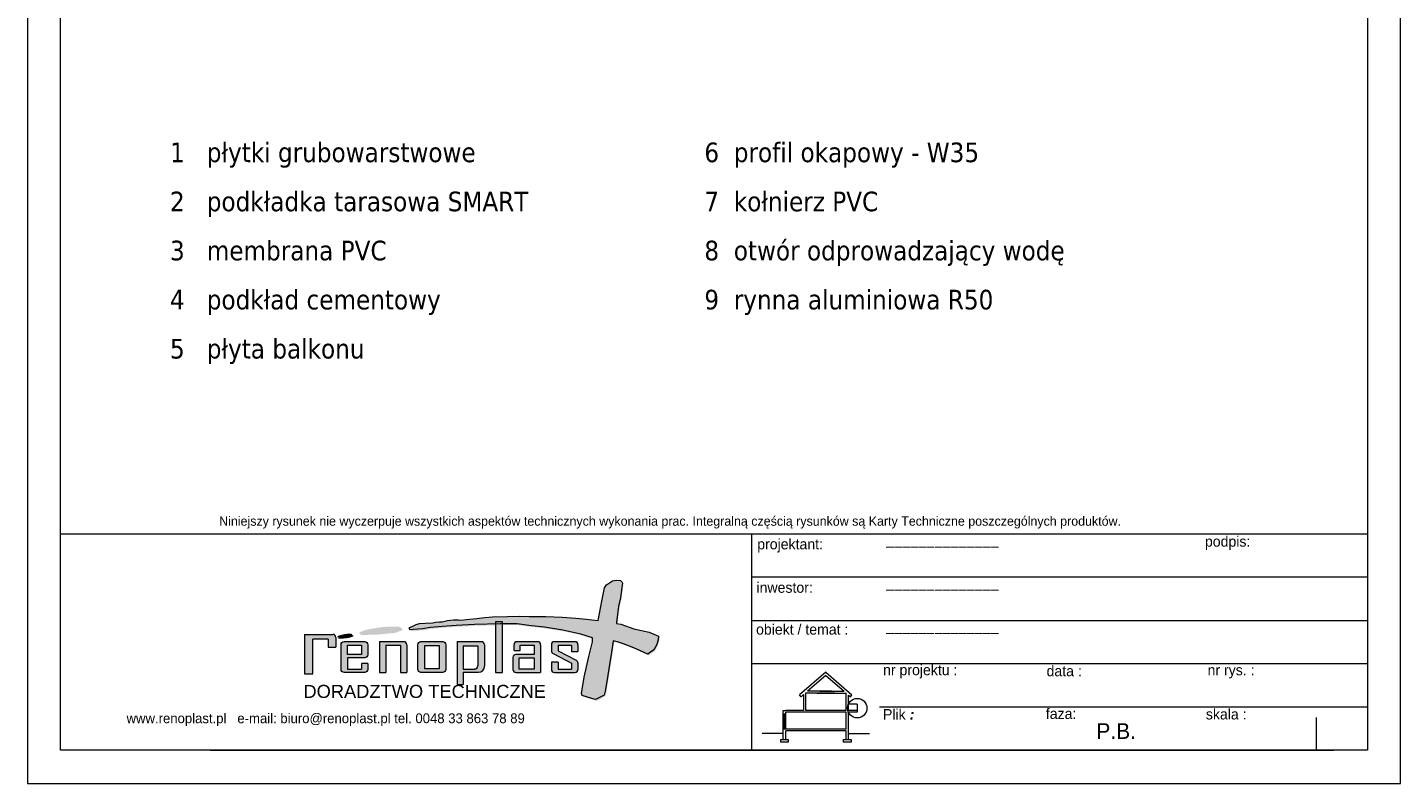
# Model space of a CAD drawing. Header units: millimetres. Extents: x 3330 to 5430, y 203 to 3173.
# Tile 1 of 2: x 3330 to 5430, y 203 to 1358. Entities that reach past the tile are written whole.
import ezdxf

# ---------------------------------------------------------------- set-up
doc = ezdxf.new("R2010")
doc.units = ezdxf.units.MM
doc.layers.add('KOLOR', color=251, linetype='Continuous', lineweight=0, transparency=0.5)
for name, color, linetype, lineweight in [('linie', 7, 'Continuous', 13), ('LINIE GLOWNE', 7, 'Continuous', 15), ('linieglowne', 7, 'Continuous', 15), ('opis', 7, 'Continuous', 0), ('WYPELNIENIE', 7, 'Continuous', 0)]:
    doc.layers.add(name, color=color, linetype=linetype, lineweight=lineweight)
doc.styles.add('GENERATED_STYLE_1', font='txt')
doc.styles.add('GENERATED_STYLE_2', font='txt')
doc.styles.add('GENERATED_STYLE_4', font='txt')
doc.styles.add('GENERATED_STYLE_9', font='txt')

msp = doc.modelspace()

# ---------------------------------------------------------------- hatches: boundary and pattern name
at = {"layer": 'linieglowne', "linetype": 'Continuous'}
for points in [[(4233.7, 459.3), (4235.4, 471.5), (4238.1, 484.5), (4240.6, 500.6), (4241.2, 506.9), (4240.6, 509.1), (4239.2, 510), (4239.6, 508.8), (4238.9, 502.5), (4236.5, 486.4), (4233.7, 473.4), (4232, 461.2), (4230.8, 448.7), (4230.6, 447), (4232.4, 446.7), (4232.4, 446.8)], [(3915.4, 436.9), (3916.2, 435.6), (3935.5, 436.9), (3947.4, 439.1), (3965.4, 440.7), (3987, 442.2), (4014.9, 443.7), (4054.1, 444.7), (4080.6, 444.7), (4098.3, 442.3), (4122.3, 439.5), (4150.2, 435.3), (4177.8, 429.1), (4193.8, 423.9), (4193.8, 425.3), (4176.1, 431), (4148.6, 437.2), (4120.7, 441.4), (4096.7, 444.2), (4078.9, 446.6), (4052.5, 446.6), (4013.3, 445.6), (3985.4, 444.1), (3963.8, 442.6), (3945.7, 441), (3933.9, 438.8), (3915.5, 437.6)], [(3827.7, 427.4), (3828.2, 428.5), (3827.5, 429.2), (3826.2, 429.7), (3826.1, 429.3), (3821.2, 427.4), (3815.9, 426.6), (3809.9, 425.9), (3805.6, 425.8), (3805.2, 425), (3805.5, 423.9), (3811.5, 424), (3817.5, 424.7), (3822.8, 425.5)], [(3877.4, 431.4), (3891.9, 432.7), (3903.1, 437), (3903.1, 438.4), (3902, 439.9), (3901.4, 440), (3901.4, 438.9), (3890.2, 434.6), (3875.8, 433.3), (3862.4, 432.1), (3839, 431.5), (3839, 430.7), (3839.8, 429.6), (3864.1, 430.1)], [(4225.6, 420.7), (4223.1, 403.1), (4219, 377.8), (4215.8, 358.6), (4213.5, 343.8), (4211.8, 337.6), (4201.7, 332.5), (4198.5, 330.8), (4192.8, 332.5), (4179.2, 336.7), (4179.7, 335.1), (4194.4, 330.6), (4200.2, 328.9), (4203.4, 330.6), (4213.4, 335.7), (4215.1, 341.9), (4217.5, 356.7), (4220.7, 375.9), (4224.7, 401.2), (4227.3, 418.8), (4235.2, 416.9), (4243, 414.1), (4258.6, 407.9), (4280.2, 398.3), (4282.5, 400.2), (4289.5, 404.9), (4293.8, 413.2), (4295.8, 420), (4296.6, 425.8), (4294.8, 426.5), (4294.2, 422), (4292.1, 415.1), (4287.9, 406.8), (4280.9, 402.1), (4278.5, 400.2), (4257, 409.8), (4241.4, 416), (4233.5, 418.8)]]:
    msp.add_hatch(color=256, dxfattribs=at).paths.add_polyline_path(points, flags=0)
at = {"layer": 'linieglowne', "linetype": 'Continuous', "true_color": 0x0d0d0d}
h = msp.add_hatch(color=28, dxfattribs=at)
h.paths.add_polyline_path([(3753.3, 370.3), (3766.1, 370.3), (3766.1, 423.3), (3789.4, 423.3), (3789.4, 411), (3801.4, 411), (3801.4, 425.9, 0.414214), (3796.8, 430.5), (3753.3, 430.5)])
h.paths.add_polyline_path([(3809.4, 377, 0.414214), (3814, 372.3), (3845.7, 372.3, 0.414214), (3850.4, 377), (3850.4, 386.2), (3840.8, 386.2), (3840.8, 377.5), (3819.1, 377.5), (3819.1, 394.7), (3845.7, 394.7, 0.414214), (3850.4, 399.4), (3850.4, 414.7, 0.414214), (3845.7, 419.4), (3814, 419.4, 0.414214), (3809.4, 414.7)])
h.paths.add_polyline_path([(3819.1, 399.8), (3819.1, 414.1), (3840.8, 414.1), (3840.8, 399.8)], flags=16)
h.paths.add_polyline_path([(3868, 372.3), (3877.6, 372.3), (3877.6, 414.1), (3900.3, 414.1), (3900.3, 372.3), (3910, 372.3), (3910, 414.7, 0.414214), (3905.3, 419.4), (3868, 419.4)])
h.paths.add_polyline_path([(3926.9, 377, 0.414214), (3931.6, 372.3), (3964.8, 372.3, 0.414214), (3969.5, 377), (3969.5, 414.7, 0.414214), (3964.8, 419.4), (3931.6, 419.4, 0.414214), (3926.9, 414.7)])
h.paths.add_polyline_path([(3937.5, 413.6), (3959.4, 413.6), (3959.4, 377.9), (3937.5, 377.9)], flags=16)
h.paths.add_polyline_path([(3986.7, 354.1), (3996, 354.1), (3996, 372.6), (4019.6, 372.6, 0.414214), (4028.8, 381.8), (4028.8, 414.7, 0.414214), (4024.2, 419.4), (3986.7, 419.4)])
h.paths.add_polyline_path([(3996, 413.1), (4018.4, 413.1), (4018.4, 382.3, -0.414214), (4013.7, 377.6), (3996, 377.6)], flags=16)
h.paths.add_polyline_path([(4045.6, 372.3), (4056.1, 372.3), (4056.1, 449.7), (4045.6, 449.7)])
h.paths.add_polyline_path([(4114.5, 414.7, 0.414214), (4109.9, 419.4), (4078.5, 419.4, 0.414214), (4073.9, 414.7), (4073.9, 405.8), (4083.4, 405.8), (4083.4, 413.9), (4104.8, 413.9), (4104.8, 399.9), (4076.8, 399.9, 0.414214), (4072.1, 395.2), (4072.1, 377, 0.414214), (4076.8, 372.3), (4114.5, 372.3)])
h.paths.add_polyline_path([(4104.8, 394.9), (4104.8, 377.3), (4081.9, 377.3), (4081.9, 394.9)], flags=16)
h.paths.add_polyline_path([(4141.3, 413.9), (4161.9, 413.9), (4161.9, 404.4), (4171.6, 404.4), (4171.6, 414.7, 0.414214), (4167, 419.4), (4135.7, 419.4, 0.414214), (4131.1, 414.7), (4131.1, 405.4, 0.280778), (4133.6, 401.2), (4161.9, 386.7), (4161.9, 377.3), (4141.3, 377.3), (4141.3, 388.2), (4131.1, 388.2), (4131.1, 377, 0.414214), (4135.7, 372.3), (4167, 372.3, 0.414214), (4171.6, 377), (4171.6, 386.8, 0.280778), (4169.1, 390.9), (4141.3, 405.3)])
at = {"layer": 'WYPELNIENIE', "linetype": 'Continuous', "true_color": 0x67ff3d}
for points in [[(3913.8, 438.8), (3914.6, 437.6), (3933.9, 438.8), (3945.7, 441), (3963.8, 442.6), (3985.4, 444.1), (4013.3, 445.6), (4052.5, 446.6), (4078.9, 446.6), (4096.7, 444.2), (4120.7, 441.4), (4148.6, 437.2), (4176.1, 431), (4193.8, 425.3), (4193.7, 418.9), (4188.1, 396.9), (4181.3, 364.9), (4177, 340.4), (4178.1, 337), (4192.8, 332.5), (4198.5, 330.8), (4201.7, 332.5), (4211.8, 337.6), (4213.5, 343.8), (4215.8, 358.6), (4219, 377.8), (4223.1, 403.1), (4225.6, 420.7), (4233.5, 418.8), (4241.4, 416), (4257, 409.8), (4278.5, 400.2), (4280.9, 402.1), (4287.9, 406.8), (4292.1, 415.1), (4294.2, 422), (4294.9, 427.7), (4280.7, 433.7), (4257.2, 438.8), (4237.4, 445.9), (4230.6, 447), (4230.8, 448.7), (4232, 461.2), (4233.7, 473.4), (4236.5, 486.4), (4238.9, 502.5), (4239.6, 508.8), (4239, 511), (4236.5, 512.7), (4230.5, 513.6), (4224.5, 512.5), (4215.4, 506), (4212.1, 501.5), (4208.6, 483.9), (4202.4, 451.8), (4192.9, 453), (4184.8, 453.8), (4168.6, 455.2), (4147.4, 456.9), (4122.5, 458), (4097.1, 458), (4082.4, 458.4), (4063.7, 458), (4040.9, 457.1), (4029.3, 456.3), (4017.2, 454.9), (4001.3, 453.1), (3992.3, 452.3), (3989, 452.9), (3981.4, 452.9), (3971.9, 451.9), (3964, 449.8), (3959.9, 449.5), (3953.6, 449.4), (3949.7, 448.2), (3937.8, 447.6), (3929.2, 447), (3924.3, 445.8), (3917.9, 442.7), (3914, 441)], [(3837.4, 433.8), (3837.4, 432.6), (3838.2, 431.5), (3862.4, 432.1), (3875.8, 433.3), (3890.2, 434.6), (3901.4, 438.9), (3901.4, 440.3), (3900.4, 441.8), (3897.4, 442.2), (3886.4, 442.5), (3875.5, 441.9), (3863.2, 440.4), (3848.9, 437.8)], [(3803.9, 425.8), (3809.9, 425.9), (3815.9, 426.6), (3821.2, 427.4), (3826.1, 429.3), (3826.6, 430.4), (3825.8, 431.1), (3824.2, 431.7), (3821, 431.8), (3814.6, 430.9), (3809.5, 429.6), (3804.1, 428.2), (3803.6, 426.9)]]:
    msp.add_hatch(color=93, dxfattribs=at).paths.add_polyline_path(points, flags=0)

# ---------------------------------------------------------------- linework, layer by layer
at = {"layer": 'KOLOR', "linetype": 'Continuous'}
msp.add_line((3819.1, 394.7), (3819.1, 377.5), dxfattribs=at)
at = {"layer": 'linie', "color": 7}
msp.add_lwpolyline([(5429.7, 3172.6), (3329.7, 3172.6), (3329.7, 202.6), (5429.7, 202.6)], close=True, dxfattribs=at)
at = {"layer": 'LINIE GLOWNE'}
msp.add_lwpolyline([(5351.1, 253.7), (5301.1, 253.7), (5301.1, 303.7)], dxfattribs=at)
at = {"layer": 'linieglowne', "linetype": 'Continuous'}
for p, q in [((5379.2, 583.9), (3380.4, 583.9)), ((4437.3, 583.9), (4437.3, 253.7)), ((5379.2, 517.8), (4437.3, 517.8)), ((4437.3, 451.8), (5379.2, 451.8)), ((4437.3, 385.8), (5379.2, 385.8)), ((4550.6, 372.6), (4510.5, 338.2)), ((4550.6, 367.6), (4522.5, 343.5)), ((4550.6, 372.6), (4590.7, 338.2)), ((4550.6, 367.6), (4578.7, 343.5)), ((4512.9, 335.3), (4510.5, 338.2)), ((4516.6, 338.5), (4512.9, 335.3)), ((4516.6, 338.5), (4516.6, 314.2)), ((4563.9, 340.7), (4519.5, 340.7)), ((4519.5, 340.7), (4519.5, 314.2)), ((4559.7, 343.5), (4522.5, 343.5)), ((4537.3, 340.7), (4581.7, 340.7)), ((4541.5, 343.5), (4578.7, 343.5)), ((4581.7, 314.2), (4581.7, 340.7)), ((4585.5, 314.2), (4585.5, 337.7)), ((4585.5, 337.7), (4588.3, 335.3)), ((4588.3, 335.3), (4590.7, 338.2)), ((4632.7, 319.7), (5379.2, 319.7)), ((4485.7, 269.8), (4485.7, 314.2)), ((4485.7, 314.2), (4489.4, 314.2)), ((4489.4, 308.5), (4485.7, 308.5)), ((4487.1, 308.5), (4487.1, 285.8)), ((4488, 308.5), (4488, 285.8)), ((4516.6, 314.2), (4489.4, 314.2)), ((4489.4, 314.2), (4489.4, 314.2)), ((4581.7, 311.4), (4489.4, 311.4)), ((4489.4, 285.8), (4489.4, 311.4)), ((4581.7, 314.2), (4519.5, 314.2)), ((4581.7, 285.8), (4581.7, 311.4)), ((4598.8, 314.2), (4585.5, 314.2)), ((4598.8, 311.4), (4585.5, 311.4)), ((4585.5, 269.8), (4585.5, 311.4)), ((4485.7, 279.2), (4453.3, 279.2)), ((4489.4, 285.8), (4485.7, 285.8)), ((4581.7, 285.8), (4489.4, 285.8)), ((4581.7, 283), (4489.4, 283)), ((4489.4, 269.8), (4489.4, 283)), ((4581.7, 269.8), (4581.7, 283)), ((4585.5, 279.2), (4617.8, 279.2))]:
    msp.add_line(p, q, dxfattribs=at)
at = {"layer": 'linieglowne', "color": 253, "linetype": 'Continuous'}
for p, q in [((3753.3, 430.5), (3753.3, 370.3)), ((3753.3, 430.5), (3796.8, 430.5)), ((3766.1, 370.3), (3766.1, 423.3)), ((3789.4, 423.3), (3766.1, 423.3)), ((3789.4, 423.3), (3789.4, 411)), ((3801.4, 425.9), (3801.4, 411)), ((3789.4, 411), (3801.4, 411)), ((3868, 419.4), (3905.3, 419.4)), ((3868, 419.4), (3868, 372.3)), ((3877.6, 414.1), (3877.6, 372.3)), ((3877.6, 414.1), (3900.3, 414.1)), ((3900.3, 414.1), (3900.3, 372.3)), ((3910, 414.7), (3910, 372.3)), ((3986.7, 419.4), (3986.7, 354.1)), ((3986.7, 419.4), (4024.2, 419.4)), ((3996, 413.1), (3996, 377.6)), ((3996, 413.1), (4018.4, 413.1)), ((4018.4, 413.1), (4018.4, 382.3)), ((4028.8, 414.7), (4028.8, 381.8)), ((4073.9, 405.8), (4073.9, 414.7)), ((4073.9, 405.8), (4083.4, 405.8)), ((4104.8, 399.9), (4076.8, 399.9)), ((4078.5, 419.4), (4109.9, 419.4)), ((4083.4, 405.8), (4083.4, 413.9)), ((4083.4, 413.9), (4104.8, 413.9)), ((4104.8, 413.9), (4104.8, 399.9)), ((4114.5, 414.7), (4114.5, 372.3)), ((4131.1, 414.7), (4131.1, 405.4)), ((4133.6, 401.2), (4161.9, 386.7)), ((4135.7, 419.4), (4167, 419.4)), ((4141.3, 413.9), (4141.3, 405.3)), ((4141.3, 413.9), (4161.9, 413.9)), ((4141.3, 405.3), (4169.1, 390.9)), ((4161.9, 413.9), (4161.9, 404.4)), ((4161.9, 404.4), (4171.6, 404.4)), ((4171.6, 414.7), (4171.6, 404.4)), ((3850.4, 386.2), (3840.8, 386.2)), ((3840.8, 386.2), (3840.8, 377.5)), ((4072.1, 395.2), (4072.1, 377)), ((4131.1, 388.2), (4131.1, 377)), ((4141.3, 388.2), (4131.1, 388.2)), ((4141.3, 388.2), (4141.3, 377.3)), ((4161.9, 386.7), (4161.9, 377.3)), ((4171.6, 386.8), (4171.6, 377)), ((3753.3, 370.3), (3766.1, 370.3)), ((3819.1, 377.5), (3840.8, 377.5)), ((3868, 372.3), (3877.6, 372.3)), ((3900.3, 372.3), (3910, 372.3)), ((3996, 377.6), (4013.7, 377.6)), ((3996, 372.6), (3996, 354.1)), ((3996, 372.6), (4019.6, 372.6)), ((4076.8, 372.3), (4114.5, 372.3)), ((4135.7, 372.3), (4167, 372.3)), ((4141.3, 377.3), (4161.9, 377.3)), ((3986.7, 354.1), (3996, 354.1))]:
    msp.add_line(p, q, dxfattribs=at)
at = {"layer": 'linieglowne'}
for p, q in [((4598.8, 324.1), (4585.5, 324.1)), ((4598.8, 324.1), (4598.8, 311.4)), ((3609.2, 253.7), (5327.8, 253.7))]:
    msp.add_line(p, q, dxfattribs=at)
msp.add_lwpolyline([(3380.4, 3122.1), (5379.2, 3122.1), (5379.2, 253.7), (3380.4, 253.7)], close=True, dxfattribs=at)
at = {"layer": 'linieglowne', "linetype": 'Continuous', "flags": 128}
for points in [[(3919.7, 437.9), (3914.6, 437.6), (3913.8, 438.8), (3914, 441), (3917.9, 442.7), (3924.3, 445.8), (3929.2, 447), (3937.8, 447.6), (3949.7, 448.2), (3953.6, 449.4), (3959.9, 449.5), (3964, 449.8), (3971.9, 451.9), (3981.4, 452.9), (3989, 452.9), (3992.3, 452.3), (4001.3, 453.1), (4017.2, 454.9), (4029.3, 456.3), (4040.9, 457.1), (4063.7, 458), (4082.4, 458.4), (4097.1, 458), (4122.5, 458), (4147.4, 456.9), (4168.6, 455.2), (4184.8, 453.8), (4192.9, 453), (4202.4, 451.8), (4208.6, 483.9), (4212.1, 501.5), (4215.4, 506), (4224.5, 512.5), (4230.5, 513.6), (4236.5, 512.7), (4239, 511), (4239.6, 508.8), (4238.9, 502.5), (4236.5, 486.4), (4233.7, 473.4), (4232, 461.2), (4230.8, 448.7), (4230.6, 447), (4237.4, 445.9), (4257.2, 438.8), (4280.7, 433.7), (4294.9, 427.7), (4294.2, 422), (4292.1, 415.1), (4287.9, 406.8), (4280.9, 402.1), (4278.5, 400.2), (4257, 409.8), (4241.4, 416), (4233.5, 418.8), (4225.6, 420.7), (4223.1, 403.1), (4219, 377.8), (4215.8, 358.6), (4213.5, 343.8), (4211.8, 337.6), (4201.7, 332.5), (4198.5, 330.8), (4192.8, 332.5), (4178.1, 337), (4177, 340.4), (4181.3, 364.9), (4188.1, 396.9), (4193.7, 418.9), (4193.8, 425.3), (4176.1, 431), (4148.6, 437.2), (4120.7, 441.4), (4096.7, 444.2), (4078.9, 446.6), (4052.5, 446.6), (4013.3, 445.6), (3985.4, 444.1), (3963.8, 442.6), (3945.7, 441), (3933.9, 438.8)], [(4493.2, 266), (4481.9, 266), (4481.9, 269.8), (4493.2, 269.8)], [(4589.3, 266), (4577.9, 266), (4577.9, 269.8), (4589.3, 269.8)]]:
    msp.add_lwpolyline(points, close=True, dxfattribs=at)
at = {"layer": 'linieglowne', "color": 253, "linetype": 'Continuous'}
for points in [[(4056.1, 449.7), (4045.6, 449.7), (4045.6, 372.3), (4056.1, 372.3)], [(3819.1, 414.1), (3840.8, 414.1), (3840.8, 399.8), (3819.1, 399.8)], [(3937.5, 413.6), (3959.4, 413.6), (3959.4, 377.9), (3937.5, 377.9)], [(4081.9, 394.9), (4104.8, 394.9), (4104.8, 377.3), (4081.9, 377.3)]]:
    msp.add_lwpolyline(points, close=True, dxfattribs=at)
msp.add_lwpolyline([(3850.4, 386.2), (3850.4, 377, -0.414214), (3845.7, 372.3), (3814, 372.3, -0.414214), (3809.4, 377), (3809.4, 414.7, -0.414214), (3814, 419.4), (3845.7, 419.4, -0.414214), (3850.4, 414.7), (3850.4, 399.4, -0.414214), (3845.7, 394.7), (3819.1, 394.7)], format="xyb", dxfattribs=at)
msp.add_lwpolyline([(3931.6, 419.4), (3964.8, 419.4, -0.414214), (3969.5, 414.7), (3969.5, 377, -0.414214), (3964.8, 372.3), (3931.6, 372.3, -0.414214), (3926.9, 377), (3926.9, 414.7, -0.414214)], format="xyb", close=True, dxfattribs=at)
at = {"layer": 'linieglowne'}
msp.add_lwpolyline([(3430.4, 253.7), (3380.4, 253.7), (3380.4, 303.7)], dxfattribs=at)
at = {"layer": 'linieglowne', "linetype": 'Continuous'}
msp.add_circle((4598.8, 317.7), 14.9, dxfattribs=at)
at = {"layer": 'linieglowne', "color": 253, "linetype": 'Continuous'}
for centre, radius, start, end in [((3796.8, 425.9), 4.62, 0, 90), ((3905.3, 414.7), 4.62, 0, 90), ((4024.2, 414.7), 4.62, 0, 90), ((4076.8, 395.2), 4.62, 90, 180), ((4078.5, 414.7), 4.62, 90, 180), ((4109.9, 414.7), 4.62, 0, 90), ((4135.7, 414.7), 4.62, 90, 180), ((4135.7, 405.4), 4.62, 180, 242.7343), ((4167, 414.7), 4.62, 0, 90), ((4013.7, 382.3), 4.62, 270, 0), ((4019.6, 381.8), 9.25, 270, 0), ((4167, 386.8), 4.62, 0, 62.7343), ((4076.8, 377), 4.62, 180, 270), ((4135.7, 377), 4.62, 180, 270), ((4167, 377), 4.62, 270, 0)]:
    msp.add_arc(centre, radius, start, end, dxfattribs=at)

# ---------------------------------------------------------------- texts
at = {"layer": 'linieglowne', "insert": (3601.8, 610.8), "char_height": 14.2204, "attachment_point": 1, "style": 'GENERATED_STYLE_9'}
msp.add_mtext('{\\C0;    Niniejszy rysunek nie wyczerpuje wszystkich aspektów technicznych wykonania prac. Integralną częścią rysunków są Karty Techniczne poszczególnych produktów.}', dxfattribs=at)
at = {"layer": 'linieglowne', "linetype": 'Continuous'}
for s, insert, char_height, width, attachment_point, line_spacing_factor, style in [('projektant:', (4445.9, 555.6), 16.095, 224.435, 7, 0.940246, 'GENERATED_STYLE_9'), ('inwestor:', (4444.7, 493.9), 16.1, 161.374, 7, 0.941985, 'GENERATED_STYLE_9'), ('obiekt / temat :', (4444.1, 429.9), 16.095, 161.374, 7, 0.922581, 'GENERATED_STYLE_9'), ('\\pxql,t4;P.B.', (5228, 282.8), 24, 527.036, 5, 1.032523, 'GENERATED_STYLE_1')]:
    msp.add_mtext(s, dxfattribs=dict(at, insert=insert, char_height=char_height, width=width, attachment_point=attachment_point, line_spacing_factor=line_spacing_factor, style=style))
at = {"layer": 'linieglowne', "linetype": 'Continuous', "width": 161.374, "attachment_point": 7, "style": 'GENERATED_STYLE_9'}
for s, insert, char_height in [('podpis:', (5130.6, 559.7), 16.1), ('nr projektu :', (4638.4, 363.3), 16.095), ('data :', (4888.4, 366.3), 16.1), ('nr rys. :', (5134.6, 363.1), 16.1), ('Plik {\\fArial|b1|i1|c238|p34;:}', (4638.2, 300.3), 16.095), ('faza:', (4887.3, 301.1), 16.1), ('skala :', (5132, 300.3), 16.1)]:
    msp.add_mtext(s, dxfattribs=dict(at, insert=insert, char_height=char_height))
at = {"layer": 'linieglowne', "linetype": 'Continuous', "char_height": 16.508, "attachment_point": 7, "style": 'GENERATED_STYLE_2'}
for insert in [(4643.1, 563.3), (4643.1, 497.3), (4643.1, 431.2)]:
    msp.add_mtext('______________', dxfattribs=dict(at, insert=insert))
at = {"layer": 'linieglowne', "color": 28, "linetype": 'Continuous', "true_color": 0x0d0d0d, "attachment_point": 1}
for s, insert, char_height, style in [('{\\fArial|b0|i0|c238|p34;DORADZTWO TECHNICZNE}', (3751.8, 353.4), 20, 'GENERATED_STYLE_4'), ('www.renoplast.pl   e-mail: biuro@renoplast.pl tel. 0048 33 863 78 89', (3481.3, 309.8), 15, 'GENERATED_STYLE_2')]:
    msp.add_mtext(s, dxfattribs=dict(at, insert=insert, char_height=char_height, style=style))
at = {"layer": 'opis', "char_height": 30, "attachment_point": 1, "style": 'GENERATED_STYLE_2'}
for s, insert, width in [('\\pxsm1.5;{\\fTahoma|b0|i0|c238|p34;1   płytki grubowarstwowe\\P2   podkładka tarasowa SMART\\P3   membrana PVC\\P4   podkład cementowy\\P5   płyta balkonu}', (3547.7, 1182.2), 679.912), ('\\pxsm1.5;{\\fTahoma|b0|i0|c238|p34;6  profil okapowy - W35\\P\\fTahoma|b0|i0|c0|p34;7  kołnierz PVC\\P8  otwór odprowadzający wodę \\P9  rynna aluminiowa R50}', (4365, 1182.2), 939.191)]:
    msp.add_mtext(s, dxfattribs=dict(at, insert=insert, width=width))

doc.saveas('drawing.dxf')
